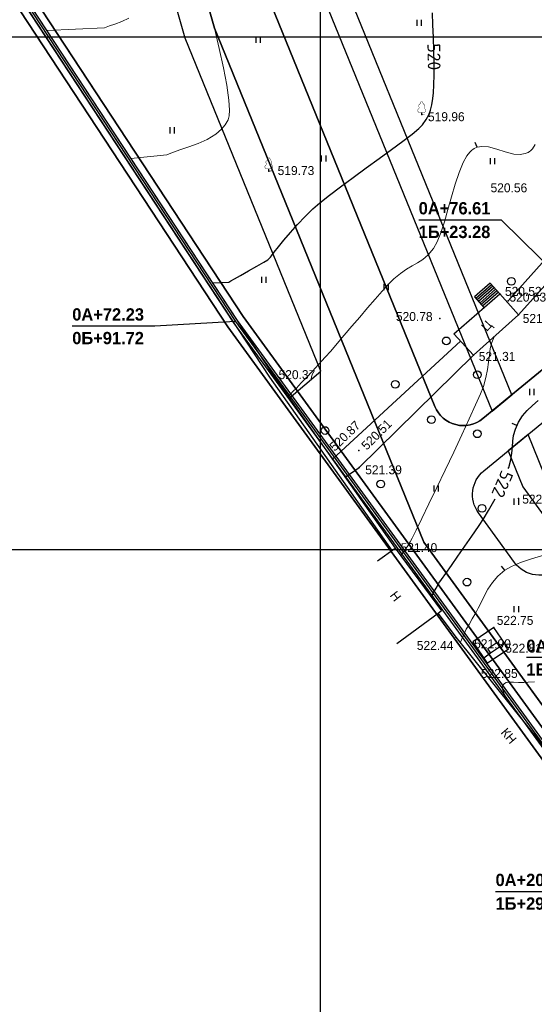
# Model space of a CAD drawing. Header units: millimetres. Extents: x 767170 to 66149698, y -983507 to 2493658.
# Tile 136 of 256: x 2380066 to 2430308, y -752016 to -655962. Entities that reach past the tile are written whole.
import ezdxf

# ---------------------------------------------------------------- set-up
doc = ezdxf.new("R2010")
doc.units = ezdxf.units.MM
doc.linetypes.add('Д_ТРОТ_ТРУБА', pattern=[3, 1.5, -1.5])
doc.linetypes.add('ДОРОГИ_СТРОЯЩ', pattern=[9, 8, -1])
for name, color, linetype in [('(001) Сетка', 92, 'Continuous'), ('(004) Точки рельефа', 7, 'Continuous'), ('(004a) Точки рельефа (отк.)', 7, 'Continuous'), ('(007) Здания', 7, 'Continuous'), ('(014) Водопровод', 5, 'ИК_Водопровод -------в--------'), ('(022) Возд. Линии', 7, 'Continuous'), ('(025) Дорога', 7, 'Continuous'), ('(031) Горизонтали', 42, 'Continuous'), ('(035) Откосы', 7, 'Continuous'), ('(036) Растительность', 7, 'Continuous'), ('(038) Деревья', 7, 'Continuous'), ('(040) Ограда', 7, 'Continuous'), ('A_STROYSETKA', 5, 'Continuous'), ('C-TOPO-MAJR', 9, 'Continuous'), ('G_KOORD', 7, 'Continuous'), ('GLUXOY OG', 7, 'Continuous')]:
    doc.layers.add(name, color=color, linetype=linetype)
doc.layers.add('(032) Горизонтали утолщенные', color=32, linetype='Continuous', lineweight=30)
doc.layers.add('(042) Бергштрих', color=32, linetype='Continuous', lineweight=30)
doc.styles.add('BM-431', font='txt')
doc.styles.add('D-431', font='txt')
doc.styles.add('FAYZXON', font='GOTHICB.TTF')
doc.styles.add('P-131', font='txt')
doc.styles.get("Standard").update_dxf_attribs({"font": 'isocpeui.ttf'})
doc.styles.add('СПДС', font='isocpeur.ttf')
doc.linetypes.add('GAZ_VOZDUSH', pattern='A,1,-2,["~",Standard,S=3,R=0,X=-1.5,Y=-1.5],-1,10', length=14)
doc.linetypes.add('ИК_Водопровод -------в--------', pattern='A,9,-0.6,["В",Standard,S=1.2,R=0,X=0,Y=-0.6],-1.2', length=10.8)
doc.linetypes.add('ОГРАДА_БЕТ', pattern='A,4,["|",Standard,S=0.8,R=0,X=0,Y=-0.8],4', length=8)
doc.linetypes.add('ОГРАДА_ГЛИН', pattern='A,4,["|",Standard,S=0.8,R=0,X=0,Y=-0.8],0.5,["|",Standard,S=0.8,R=0,X=0,Y=-0.8],3.5', length=8)
doc.linetypes.add('ОТКОСЫ_НЕУКР1', pattern='A,0.5,["|",Standard,S=-1.2,R=0,X=0,Y=1.2],1,["|",Standard,S=-0.5,R=0,X=0,Y=0.5],0.5', length=2)
doc.linetypes.add('ОТКОСЫ_УКРЕП', pattern='A,0.5,["|",Standard,S=1.2,R=0,X=0,Y=-1.2],0.8,[".",Standard,S=1,R=0.1,X=0.1,Y=-1.2],0.1,["|",Standard,S=0.5,R=0,X=0,Y=-0.5],0', length=1.4)

# ---------------------------------------------------------------- blocks, each defined once
blk = doc.blocks.new('d')
at = {"layer": '(038) Деревья'}
blk.add_ellipse((0, 0), major_axis=(0.265, 0.265), ratio=1, start_param=5.497787, end_param=11.780972, dxfattribs=at)
blk = doc.blocks.new('I04010')
for p, q in [((-0.412273, 0.007146), (-0.412273, 1.207146)), ((0.387727, 1.207146), (0.387727, 0.007146))]:
    blk.add_line(p, q)
blk = doc.blocks.new('Setka')
at = {"layer": '(001) Сетка'}
for p, q in [((0, 1.5), (0, -1.5)), ((-1.5, 0), (1.5, 0))]:
    blk.add_line(p, q, dxfattribs=at)
blk = doc.blocks.new('karagach-flat-64')
at = {"layer": '(038) Деревья', "const_width": 0.0375}
for points in [[(-0.208, 1.009, 0.430853), (-0.255, 0.753, 0.548276)], [(-0.208, 1.009, 0.181567), (-0.117, 1.159, 0.303004)], [(0, 1.312, 0.246034), (-0.117, 1.159, 0.489079)], [(0, 1.312, -0.246034), (0.117, 1.159, -0.489079)], [(0.208, 1.009, -0.181567), (0.117, 1.159, -0.303004)], [(0.208, 1.009, -0.430853), (0.255, 0.753, -0.548276)], [(-0.315, 0.559, 0.626949), (-0.218, 0.206, 0.702465)], [(-0.315, 0.559, 0.383603), (-0.255, 0.753, 0.352912)], [(0.315, 0.559, -0.626949), (0.218, 0.206, -0.702465)], [(0.315, 0.559, -0.383603), (0.255, 0.753, -0.352912)]]:
    blk.add_lwpolyline(points, format="xyb", dxfattribs=at)
for points in [[(0, 0.206), (-0.218, 0.206)], [(0, 0), (0, 0.206)], [(0, 0.206), (0.218, 0.206)], [(0, 0), (0.281, 0)]]:
    blk.add_lwpolyline(points, dxfattribs=at)
at = {"layer": '(038) Деревья'}
blk.add_lwpolyline([(0, 0), (0, 0.206)], dxfattribs=at)
blk = doc.blocks.new('karagach-flat-65')
at = {"layer": '(038) Деревья', "const_width": 0.0375}
for points in [[(-0.208, 1.009, 0.430853), (-0.255, 0.753, 0.548276)], [(-0.208, 1.009, 0.181567), (-0.117, 1.159, 0.303004)], [(0, 1.312, 0.246034), (-0.117, 1.159, 0.489079)], [(0, 1.312, -0.246034), (0.117, 1.159, -0.489079)], [(0.208, 1.009, -0.181567), (0.117, 1.159, -0.303004)], [(0.208, 1.009, -0.430853), (0.255, 0.753, -0.548276)], [(-0.315, 0.559, 0.626949), (-0.218, 0.206, 0.702465)], [(-0.315, 0.559, 0.383603), (-0.255, 0.753, 0.352912)], [(0.315, 0.559, -0.626949), (0.218, 0.206, -0.702465)], [(0.315, 0.559, -0.383603), (0.255, 0.753, -0.352912)]]:
    blk.add_lwpolyline(points, format="xyb", dxfattribs=at)
for points in [[(0, 0.206), (-0.218, 0.206)], [(0, 0), (0, 0.206)], [(0, 0.206), (0.218, 0.206)], [(0, 0), (0.281, 0)]]:
    blk.add_lwpolyline(points, dxfattribs=at)
at = {"layer": '(038) Деревья'}
blk.add_lwpolyline([(0, 0), (0, 0.206)], dxfattribs=at)
blk = doc.blocks.new('Topo Xos')
at = {"layer": '(004) Точки рельефа', "color": 7, "linetype": 'ByBlock', "lineweight": -2, "transparency": 16777216}
for p in [(-33.443, -93.61), (-48.363, -99.11), (-25.828, -111.082), (-31.68, -113.486), (-28.373, -117.082), (-47.958, -119.002), (-39.579, -126.366), (-42.164, -127.208), (-39.544, -128.049), (-24.001, -131.067), (-36.035, -135.889), (-26.719, -146.123), (-27.036, -147.124)]:
    blk.add_point(p, dxfattribs=at)
at = {"layer": '(004) Точки рельефа', "color": 7, "transparency": 16777216}
blk.add_point((-23.98, -113.153), dxfattribs=at)
at = {"layer": '(004) Точки рельефа', "color": 0, "transparency": 16777216}
for p in [(-26.398, -143.64), (-30.121, -144.58)]:
    blk.add_point(p, dxfattribs=at)
at = {"layer": '(004a) Точки рельефа (отк.)', "color": 7, "linetype": 'ByBlock', "lineweight": -2, "transparency": 16777216}
for p in [(-24.996, -111.77), (-25.405, -146.018)]:
    blk.add_point(p, dxfattribs=at)
at = {"layer": '(007) Здания', "ltscale": 600, "transparency": 16777216}
for points in [[(-37.741, -137.124), (-36.02, -135.909), (-31.509, -142.025), (-31.83, -142.262), (-35.854, -145.23)], [(-31.83, -142.262), (-30.121, -144.58), (-17.271, -160.588), (-20.017, -162.792)]]:
    blk.add_lwpolyline(points, dxfattribs=at)
at = {"layer": '(014) Водопровод', "linetype": 'GAZ_VOZDUSH', "ltscale": 600, "transparency": 16777216, "flags": 128}
for points in [[(-27.382, -146.612), (-26.719, -146.123), (-25.345, -145.191)], [(-26.719, -146.123), (-27, -145.705), (-26.091, -145.092), (-25.81, -145.506)]]:
    blk.add_lwpolyline(points, dxfattribs=at)
at = {"layer": '(025) Дорога', "ltscale": 600, "transparency": 16777216}
for points in [[(-26.77, -110.057), (-28.293, -111.385)], [(-26.634, -110.204), (-28.162, -111.535)], [(-26.499, -110.352), (-28.031, -111.686)], [(-26.364, -110.499), (-27.899, -111.837)], [(-26.228, -110.646), (-27.768, -111.988)], [(-26.093, -110.794), (-27.637, -112.139)], [(-25.957, -110.941), (-27.505, -112.289)]]:
    blk.add_lwpolyline(points, dxfattribs=at)
at = {"layer": '(025) Дорога', "linetype": 'Д_ТРОТ_ТРУБА', "ltscale": 600, "transparency": 16777216, "flags": 128}
for points in [[(-26.77, -110.057), (-25.818, -111.092)], [(-25.828, -111.082), (-25.828, -111.082), (-23.977, -113.151), (-28.373, -117.082), (-30.304, -114.982), (-25.828, -111.082)], [(-28.293, -111.385), (-27.379, -112.434)]]:
    blk.add_lwpolyline(points, dxfattribs=at)
at = {"layer": '(031) Горизонтали', "color": 42, "linetype": 'Continuous', "lineweight": 0, "ltscale": 600, "transparency": 16777216}
for points in [[(-70.066, -85.396), (-64.422, -85.147), (-64.236, -85.064), (-63.906, -84.942), (-63.398, -84.774), (-62.71, -84.529), (-62.036, -84.212)], [(-46.469, -121.11), (-46.399, -121.036), (-46.253, -120.882), (-46.017, -120.636), (-45.675, -120.28), (-45.203, -119.787), (-44.682, -119.241), (-44.115, -118.64), (-43.503, -117.984), (-42.849, -117.27), (-42.32, -116.675), (-41.697, -115.952), (-41.003, -115.135), (-40.261, -114.257), (-39.496, -113.354), (-38.731, -112.459), (-37.99, -111.605), (-37.296, -110.828), (-36.674, -110.16), (-36.148, -109.636), (-35.505, -109.096), (-34.914, -108.697), (-34.363, -108.377), (-33.837, -108.076), (-33.324, -107.732), (-32.811, -107.285), (-32.284, -106.675), (-31.917, -106.03), (-31.566, -105.137), (-31.223, -104.061), (-30.882, -102.87), (-30.534, -101.63), (-30.174, -100.406), (-29.794, -99.265), (-29.386, -98.274), (-29.036, -97.632), (-28.757, -97.263), (-28.562, -97.077), (-28.462, -97.004), (-28.316, -96.918), (-28.018, -96.793), (-27.557, -96.711), (-26.922, -96.754), (-26.105, -96.966), (-25.279, -97.239), (-24.46, -97.452), (-23.821, -97.497), (-23.356, -97.416), (-23.056, -97.292), (-22.908, -97.207), (-22.808, -97.133), (-22.616, -96.938), (-22.348, -96.536)], [(-29.362, -144.388), (-29.277, -144.183), (-29.089, -143.816), (-28.823, -143.335), (-28.506, -142.787), (-28.164, -142.219), (-27.916, -141.757), (-27.65, -141.198), (-27.346, -140.572), (-26.982, -139.912), (-26.54, -139.251), (-25.997, -138.621), (-25.333, -138.055), (-24.68, -137.685), (-23.785, -137.313), (-22.71, -136.948), (-21.514, -136.597)], [(-24.836, -151.163), (-24.857, -151.109), (-24.915, -150.986), (-25.032, -150.771), (-25.218, -150.443), (-25.435, -150.006), (-25.543, -149.669), (-25.558, -149.441), (-25.526, -149.308), (-25.495, -149.248), (-25.456, -149.194), (-25.365, -149.108), (-25.196, -149.023), (-24.915, -148.976), (-24.492, -148.983), (-24.007, -149.012), (-23.482, -149.008), (-23.041, -148.976), (-22.413, -148.933)], [(-29.529, -145.316), (-29.541, -145.289), (-29.577, -145.215), (-29.637, -145.086), (-29.362, -144.388)]]:
    blk.add_lwpolyline(points, dxfattribs=at)
at = {"layer": '(032) Горизонтали утолщенные', "color": 32, "linetype": 'Continuous', "lineweight": 30, "ltscale": 600, "transparency": 16777216}
blk.add_lwpolyline([(-24.989, -128.134), (-24.951, -128.027), (-24.743, -127.276), (-24.638, -126.622), (-24.588, -126.031), (-24.546, -125.467), (-24.464, -124.898), (-24.295, -124.287), (-23.992, -123.601), (-23.611, -123.004), (-23.155, -122.478), (-22.638, -121.99), (-22.075, -121.508)], dxfattribs=at)
at = {"layer": '(035) Откосы', "linetype": 'ОТКОСЫ_НЕУКР1', "ltscale": 600, "transparency": 16777216}
for points in [[(21.339, -65.664), (13.085, -71.074), (2.966, -80.165), (-5.426, -90.082), (-13.251, -99.811), (-18.92, -104.963), (-24.996, -111.77)], [(-23.98, -113.153), (-17.942, -106.412), (-11.657, -101.521), (-5.003, -92.834), (5.597, -80.311), (14.524, -72.795), (21.982, -66.337)], [(-40.926, -128.962), (-39.544, -128.049), (-28.373, -117.082)]]:
    blk.add_lwpolyline(points, dxfattribs=at)
at = {"layer": '(035) Откосы', "linetype": 'ОТКОСЫ_УКРЕП', "ltscale": 600, "transparency": 16777216}
blk.add_lwpolyline([(-42.164, -127.208), (-29.646, -115.697)], dxfattribs=at)
at = {"layer": '(035) Откосы', "linetype": 'ОТКОСЫ_НЕУКР1', "ltscale": 600, "transparency": 16777216}
blk.add_lwpolyline([(-27.036, -147.124), (-24.98, -145.73), (-26.398, -143.64), (-28.453, -145.033)], close=True, dxfattribs=at)
at = {"layer": '(040) Ограда', "ltscale": 600, "transparency": 16777216, "flags": 128}
blk.add_lwpolyline([(-43.67, -125.768), (-36.361, -136.119)], dxfattribs=at)
at = {"layer": '(040) Ограда', "linetype": 'ОГРАДА_БЕТ', "ltscale": 600, "transparency": 16777216, "flags": 128}
blk.add_lwpolyline([(-43.344, -125.537), (-36.035, -135.889)], dxfattribs=at)
at = {"layer": '(042) Бергштрих', "color": 32, "linetype": 'Continuous', "lineweight": 30, "ltscale": 600, "transparency": 16777216}
for p, q in [((-28.018, -96.793), (-28.211, -96.332)), ((-24.144, -123.944), (-24.601, -123.742)), ((-25.333, -138.055), (-25.657, -137.674))]:
    blk.add_line(p, q, dxfattribs=at)
at = {"layer": '(001) Сетка', "transparency": 16777216}
for p in [(-43.341, -86.032), (-43.341, -136.032)]:
    blk.add_blockref('Setka', p, dxfattribs=at)
at = {"layer": '(022) Возд. Линии', "transparency": 16777216}
for name, p in [('karagach-flat-64', (-33.443, -93.61)), ('karagach-flat-65', (-48.363, -99.11))]:
    blk.add_blockref(name, p, dxfattribs=at)
at = {"layer": '(036) Растительность', "linetype": 'Continuous', "transparency": 16777216, "xscale": 0.5, "yscale": 0.5, "zscale": 0.5}
for p in [(-33.673, -84.965), (-49.401, -86.598), (-57.784, -95.449), (-43.008, -98.195), (-26.513, -98.452), (-48.849, -110.037), (-36.908, -110.724), (-22.685, -120.97), (-32.031, -130.378), (-24.194, -131.671), (-24.194, -142.156)]:
    blk.add_blockref('I04010', p, dxfattribs=at)
at = {"layer": '(038) Деревья', "linetype": 'Continuous', "transparency": 16777216}
for p in [(-24.693, -109.874), (-31.038, -115.68), (-28.007, -118.986), (-36.027, -119.918), (-32.488, -123.372), (-42.875, -124.427), (-28.012, -124.749), (-37.439, -129.649), (-27.552, -132.022), (-29.008, -139.219)]:
    blk.add_blockref('d', p, dxfattribs=at)
at = {"layer": '(004) Точки рельефа', "linetype": 'ByBlock', "transparency": 16777216, "char_height": 0.875, "attachment_point": 4, "style": 'D-431'}
for s, insert in [('519.96', (-32.831, -93.819)), ('519.73', (-47.503, -99.074)), ('520.56', (-26.719, -100.755)), ('520.52', (-25.312, -110.859)), ('520.78', (-35.958, -113.311)), ('521.73', (-23.578, -113.5)), ('521.31', (-27.871, -117.204)), ('520.37', (-47.411, -118.984)), ('521.39', (-38.956, -128.266)), ('522.19', (-23.627, -131.127)), ('521.40', (-35.5, -135.86)), ('522.75', (-26.114, -142.956)), ('522.44', (-33.918, -145.4)), ('521.90', (-28.32, -145.235)), ('522.85', (-27.654, -148.133))]:
    blk.add_mtext(s, dxfattribs=dict(at, insert=insert))
for s, insert, rotation in [('520.87', (-42.237, -126.198), 43.66696), ('520.51', (-39.118, -126.09), 44.82452)]:
    blk.add_mtext(s, dxfattribs=dict(at, insert=insert, rotation=rotation))
at = {"layer": '(004a) Точки рельефа (отк.)', "linetype": 'ByBlock', "transparency": 16777216, "char_height": 0.875, "attachment_point": 4, "style": 'D-431'}
for s, insert in [('520.63', (-24.871, -111.42)), ('522.81', (-25.28, -145.668))]:
    blk.add_mtext(s, dxfattribs=dict(at, insert=insert))
at = {"layer": '(007) Здания', "transparency": 16777216, "style": 'P-131'}
for s, rotation, p in [('Н', 307.40881, (-36.598, -140.522)), ('КН', 310.46154, (-25.776, -153.914))]:
    blk.add_text(s, height=0.88, rotation=rotation, dxfattribs=at).set_placement(p)
at = {"layer": '(025) Дорога', "linetype": 'ДОРОГИ_СТРОЯЩ', "transparency": 16777216, "style": 'BM-431'}
blk.add_text('Ц', height=0.875, rotation=46.75992, dxfattribs=at).set_placement((-27.092, -114.819))
at = {"layer": 'C-TOPO-MAJR', "color": 32, "linetype": 'Continuous', "lineweight": 30, "transparency": 16777216, "char_height": 1.25, "width": 2.39875, "attachment_point": 5, "style": 'СПДС', "bg_fill": 3, "box_fill_scale": 1.254, "bg_fill_color": 256, "bg_fill_true_color": 13158600, "bg_fill_transparency": 0}
for s, insert, rotation in [('520', (-32.239, -87.969), 270.98162), ('522', (-25.563, -129.647), 246.62109)]:
    blk.add_mtext(s, dxfattribs=dict(at, insert=insert, rotation=rotation))
at = {"layer": '(031) Горизонтали', "color": 42, "linetype": 'Continuous', "lineweight": 0, "ltscale": 600, "transparency": 16777216}
for points in [[(-61.851, -97.883), (-58.329, -97.534), (-58.093, -97.423), (-57.685, -97.261), (-57.059, -97.046), (-56.189, -96.758), (-55.274, -96.426), (-54.374, -96.022), (-53.547, -95.52), (-52.978, -95.031), (-52.624, -94.604), (-52.431, -94.287), (-52.348, -94.118), (-52.304, -94.003), (-52.242, -93.718), (-52.206, -93.164), (-52.258, -92.214), (-52.458, -90.743), (-52.782, -89.03), (-53.198, -87.152), (-53.676, -85.185), (-54.186, -83.206)], [(-35.485, -136.696), (-35.476, -136.68), (-35.454, -136.638), (-35.412, -136.559), (-35.345, -136.443), (-35.242, -136.299), (-35.049, -136.036), (-34.81, -135.69), (-34.569, -135.301), (-34.378, -134.931), (-33.983, -134.136), (-33.423, -132.995), (-32.737, -131.587), (-31.964, -129.991), (-31.144, -128.284), (-30.316, -126.545), (-29.519, -124.853), (-28.792, -123.286), (-28.174, -121.922), (-27.705, -120.84), (-27.423, -120.118), (-27.179, -119.268), (-27.023, -118.48), (-26.92, -117.75), (-26.838, -117.072), (-26.743, -116.44), (-26.601, -115.851), (-26.379, -115.298)]]:
    blk.add_lwpolyline(points, dxfattribs=at)
at = {"layer": '(032) Горизонтали утолщенные', "color": 32, "linetype": 'Continuous', "lineweight": 30, "ltscale": 600, "transparency": 16777216}
for points in [[(-53.864, -110.024), (-52.281, -109.943), (-52.08, -109.829), (-51.713, -109.62), (-51.134, -109.29), (-50.335, -108.835), (-49.544, -108.385), (-48.859, -107.994), (-48.451, -107.761), (-48.451, -107.761), (-48.451, -107.761), (-48.451, -107.761), (-48.451, -107.761), (-48.192, -107.506), (-48.192, -107.506), (-48.192, -107.506), (-48.096, -107.378), (-47.829, -107.033), (-47.417, -106.512), (-46.885, -105.861), (-46.259, -105.121), (-45.563, -104.338), (-44.825, -103.552), (-44.069, -102.809), (-43.381, -102.214), (-42.457, -101.482), (-41.356, -100.647), (-40.138, -99.747), (-38.863, -98.817), (-37.591, -97.892), (-36.381, -97.008), (-35.292, -96.201), (-34.385, -95.507), (-33.72, -94.961), (-33.355, -94.6), (-32.996, -94.084), (-32.752, -93.628), (-32.585, -93.174), (-32.459, -92.661), (-32.339, -92.029), (-32.279, -91.491), (-32.241, -90.701), (-32.225, -89.713), (-32.228, -88.581), (-32.249, -87.358), (-32.286, -86.098), (-32.338, -84.855), (-32.402, -83.682)], [(-32.503, -140.678), (-32.429, -140.538), (-32.273, -140.241), (-32.039, -139.814), (-31.755, -139.331), (-31.513, -138.968), (-31.096, -138.369), (-30.547, -137.59), (-29.91, -136.686), (-29.229, -135.713), (-28.547, -134.726), (-27.908, -133.782), (-27.356, -132.936), (-26.935, -132.243), (-26.537, -131.545), (-26.285, -131.095)]]:
    blk.add_lwpolyline(points, dxfattribs=at)
at = {"layer": '(040) Ограда', "ltscale": 600, "transparency": 16777216, "flags": 128}
blk.add_lwpolyline([(7.06, 105.873), (2.797, 103.255), (11.659, 86.823), (-65.034, 40.217), (-128.016, 1.963), (-48.288, -119.227), (-43.67, -125.768)], dxfattribs=at)
at = {"layer": '(040) Ограда', "linetype": 'ОГРАДА_БЕТ', "ltscale": 600, "transparency": 16777216, "flags": 128}
blk.add_lwpolyline([(7.61, 105.742), (3.328, 103.112), (12.191, 86.678), (-64.827, 39.875), (-127.454, 1.836), (-47.958, -119.002), (-43.344, -125.537)], dxfattribs=at)
blk = doc.blocks.new('KOORDINIR')
at = {"color": 0}
for tag, p in [('Y', (0, 1.2)), ('X', (0, -3.8))]:
    blk.add_attdef(tag, p, '', height=2.6, dxfattribs=at)
blk = doc.blocks.new('A$Cccaa34c6')
at = {"layer": 'A_STROYSETKA', "linetype": 'Continuous'}
for p, q in [((100000, 250000), (100000, -7850.6)), ((-7707.2, 100000), (250000, 100000)), ((-7707.2, 50000), (250000, 50000))]:
    blk.add_line(p, q, dxfattribs=at)

msp = doc.modelspace()

# ---------------------------------------------------------------- block references
at = {"xscale": 1000, "yscale": 1000, "zscale": 1000}
msp.add_blockref('Topo Xos', (2452754.32, -571613.28), dxfattribs=at)

# ---------------------------------------------------------------- next in the draw order: linework, layer by layer
for points in [[(2441355.79, -736834.3), (2438963.79, -738920.39), (2400395.29, -685926.13), (2323754.93, -569428.84), (2454734.55, -489851.54), (2517832.14, -602286.69), (2486575.58, -622966.39), (2486415.24, -626464), (2488363.36, -629103.83), (2467521.85, -647824.51), (2498510.59, -687779.78), (2450636.95, -728888.93), (2451483.64, -729874.71), (2446654.19, -734022.69)], [(2459171.41, -501435.7), (2454076.73, -492357.37), (2326284.18, -569998.35), (2401875.69, -684901.32), (2439262.33, -736271.67), (2440245.89, -735413.89)], [(2323754.93, -569428.84), (2400395.29, -685926.13), (2438963.79, -738920.39), (2441309.21, -736874.92), (2440895.7, -736306.74), (2439079.89, -737890.33), (2400971, -685527.59), (2324738.53, -569650.32)], [(2406349.86, -692918.3), (2409470.68, -690238.86), (2396238.07, -657778.72), (2390557.71, -637877.7), (2385996.93, -640415), (2363971.85, -600824.96), (2350595.2, -608953.79)], [(2393442.22, -637053.35), (2399063.83, -656724.13)]]:
    msp.add_lwpolyline(points)
at = {"lineweight": 30}
for points in [[(2323754.93, -569428.84), (2400395.29, -685926.13)], [(2400971, -685527.59), (2324738.53, -569650.32)], [(2325300.58, -569776.88), (2401299.98, -685299.86)], [(2401875.69, -684901.32), (2346560.45, -600819.32)], [(2346560.45, -600819.32), (2401875.69, -684901.32)], [(2393442.22, -637053.35), (2399077.92, -656797.86)], [(2399077.92, -656797.86), (2393442.22, -637053.35)], [(2420598.1, -693693.53), (2404648.57, -654568.66)], [(2404648.57, -654568.66), (2420598.1, -693693.53)], [(2399077.92, -656797.86), (2419513.28, -706926.67)], [(2419513.28, -706926.67), (2399077.92, -656797.86)], [(2439079.89, -737890.33), (2400971, -685527.59)], [(2401299.98, -685299.86), (2439146.23, -737301.72)], [(2439262.33, -736271.67), (2401875.69, -684901.32)], [(2401875.69, -684901.32), (2439262.33, -736271.67)], [(2400395.29, -685926.13), (2438963.79, -738920.39)], [(2434178.66, -687571.71), (2425280.07, -694879.46)], [(2425280.07, -694879.46), (2434178.66, -687571.71)], [(2425372.06, -699979.88), (2436717.24, -690662.93)], [(2425372.06, -699979.88), (2436717.24, -690662.93)], [(2428387.08, -708923.14), (2424850.38, -704063.62)], [(2428387.08, -708923.14), (2424850.38, -704063.62)], [(2419513.28, -706926.67), (2444768.7, -741628.36)], [(2440245.89, -735413.89), (2419513.28, -706926.67)]]:
    msp.add_lwpolyline(points, dxfattribs=at)
msp.add_lwpolyline([(2325300.58, -569776.88), (2401299.98, -685299.86), (2439146.23, -737301.72), (2440659.4, -735982.07), (2440245.89, -735413.89), (2439262.33, -736271.67), (2401875.69, -684901.32), (2346560.45, -600819.32, -0.03415901)], format="xyb")
for points in [[(2393442.22, -637053.35, 0.48309225), (2389099.23, -635256.09), (2387160.06, -636334.91), (2369658.33, -604875.58), (2372279.94, -603417.1, 0.41421356), (2373443.07, -599337.01), (2371724.72, -596248.28, 0.42549538), (2367545.15, -595143.01), (2355627.07, -602385.49, -0.37475214), (2346560.45, -600819.32), (2401875.69, -684901.32), (2439262.33, -736271.67), (2440245.89, -735413.89), (2419513.28, -706926.67), (2399077.92, -656797.86)], [(2444332.99, -699936.56), (2432716.63, -709476.22, -0.43142912), (2428387.08, -708923.14), (2424850.38, -704063.62, -0.39720505), (2425372.06, -699979.88), (2436717.24, -690662.93, -0.41421356), (2440939.59, -691077.4), (2444747.46, -695714.22, -0.41421356)], [(2444332.99, -699936.56), (2432716.63, -709476.22, -0.43142912), (2428387.08, -708923.14), (2424850.38, -704063.62, -0.39720505), (2425372.06, -699979.88), (2436717.24, -690662.93, -0.41421356), (2440939.59, -691077.4), (2444747.46, -695714.22, -0.41421356)]]:
    msp.add_lwpolyline(points, format="xyb", close=True)
for points in [[(2412052.58, -653128.1), (2416823.56, -634757.25), (2413941.35, -636307.46), (2409529.32, -653296.14), (2426179.83, -694140.55), (2428121.55, -692545.97)], [(2431306.65, -700359.17), (2429702.35, -696423.74), (2427760.63, -698018.32), (2429194.41, -701535.44), (2434129.29, -708316.11), (2435987.18, -706790.35)]]:
    msp.add_lwpolyline(points, close=True)
for points in [[(2393442.22, -637053.35), (2399077.92, -656797.86), (2419513.28, -706926.67), (2444768.7, -741628.36, -0.376197), (2444411.26, -745566.86), (2453179.68, -737222.06, -0.45328456), (2448685.85, -736814.25), (2434281.57, -717022.34, -0.39720505), (2434803.24, -712938.6), (2476239.69, -678917.3), (2477505.41, -680459.07), (2480602.62, -677923.17), (2462828.51, -656279.77), (2432689.19, -681030.96), (2434593.13, -683349.37, -0.41421356), (2434178.66, -687571.71), (2425280.07, -694879.46, -0.5052191), (2420598.1, -693693.53), (2404648.57, -654568.66, -0.16168228)], [(2425280.07, -694879.46, -0.5052191), (2420598.1, -693693.53)], [(2420598.1, -693693.53, 0.5052191), (2425280.07, -694879.46)], [(2424850.38, -704063.62, -0.39720505), (2425372.06, -699979.88)], [(2424850.38, -704063.62, -0.39720505), (2425372.06, -699979.88)], [(2432716.63, -709476.22, -0.43142912), (2428387.08, -708923.14)], [(2432716.63, -709476.22, -0.43142912), (2428387.08, -708923.14)]]:
    msp.add_lwpolyline(points, format="xyb", dxfattribs=at)
at = {"layer": 'G_KOORD', "color": 5, "linetype": 'Continuous'}
for points in [[(2432689.19, -681030.96), (2427093.9, -675509.4), (2419017.23, -675509.4)], [(2401135.49, -685413.73), (2393274.52, -685868.75), (2385197.84, -685868.75)], [(2442738.66, -723544.43), (2437605.25, -718195.11), (2429528.58, -718195.11)], [(2439113.06, -737596.03), (2434596.78, -741034.31), (2426520.11, -741034.31)]]:
    msp.add_lwpolyline(points, dxfattribs=at)
at = {"layer": 'GLUXOY OG', "color": 186, "linetype": 'ОГРАДА_ГЛИН', "lineweight": 30, "ltscale": 400}
for points in [[(2439079.89, -737890.33), (2400971, -685527.59), (2324738.53, -569650.32), (2454478.73, -490826.03), (2516903.29, -602061.89), (2485892.61, -622578.92), (2485704.61, -626679.92), (2487422.61, -629007.92), (2466569.61, -647738.92), (2497549.33, -687682.55)], [(2497001.83, -687629.31), (2466025.47, -647690.01), (2486885.04, -628953.11), (2485298.53, -626803.3), (2485502.34, -622357.51), (2516372.52, -601933.43), (2454332.55, -491382.88), (2325300.58, -569776.88), (2401299.98, -685299.86), (2439146.23, -737301.72)]]:
    msp.add_lwpolyline(points, dxfattribs=at)
at = {"layer": 'GLUXOY OG', "color": 186, "lineweight": 30, "ltscale": 400}
msp.add_lwpolyline([(2497275.58, -687655.93), (2466297.54, -647714.47), (2487153.82, -628980.52), (2485501.57, -626741.61), (2485697.48, -622468.21), (2516637.9, -601997.66), (2454405.64, -491104.45), (2325019.56, -569713.6), (2401135.49, -685413.73), (2439113.06, -737596.03)], dxfattribs=at)

# ---------------------------------------------------------------- next in the draw order: block references
msp.add_blockref('A$Cccaa34c6', (2309413.61, -757644.92))
at = {"layer": 'G_KOORD', "color": 5}
ref = msp.add_blockref('KOORDINIR', (2419017.23, -675509.4), dxfattribs=dict(at, xscale=461.5384615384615, yscale=461.5384615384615, zscale=461.5384615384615))
ref.add_attrib('Y', '0А+76.61', (2419017.23, -674955.55), dxfattribs={"layer": '0', "color": 0, "height": 1200, "style": 'FAYZXON'})
ref.add_attrib('X', '1Б+23.28', (2419017.23, -677263.24), dxfattribs={"layer": '0', "color": 0, "height": 1200, "style": 'FAYZXON'})
ref = msp.add_blockref('KOORDINIR', (2385197.84, -685868.75), dxfattribs=dict(at, xscale=461.5384615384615, yscale=461.5384615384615, zscale=461.5384615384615))
ref.add_attrib('Y', '0А+72.23', (2385197.84, -685314.91), dxfattribs={"layer": '0', "color": 0, "height": 1200, "style": 'FAYZXON'})
ref.add_attrib('X', '0Б+91.72', (2385197.84, -687622.6), dxfattribs={"layer": '0', "color": 0, "height": 1200, "style": 'FAYZXON'})
ref = msp.add_blockref('KOORDINIR', (2429528.58, -718195.11), dxfattribs=dict(at, xscale=461.5384615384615, yscale=461.5384615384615, zscale=461.5384615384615))
ref.add_attrib('Y', '0А+34.10', (2429528.58, -717641.27), dxfattribs={"layer": '0', "color": 0, "height": 1200, "style": 'FAYZXON'})
ref.add_attrib('X', '1Б+33.33', (2429528.58, -719948.96), dxfattribs={"layer": '0', "color": 0, "height": 1200, "style": 'FAYZXON'})
ref = msp.add_blockref('KOORDINIR', (2426520.11, -741034.31), dxfattribs=dict(at, xscale=461.5384615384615, yscale=461.5384615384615, zscale=461.5384615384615))
ref.add_attrib('Y', '0А+20.05', (2426520.11, -740480.46), dxfattribs={"layer": '0', "color": 0, "height": 1200, "style": 'FAYZXON'})
ref.add_attrib('X', '1Б+29.70', (2426520.11, -742788.16), dxfattribs={"layer": '0', "color": 0, "height": 1200, "style": 'FAYZXON'})

doc.saveas('drawing.dxf')
